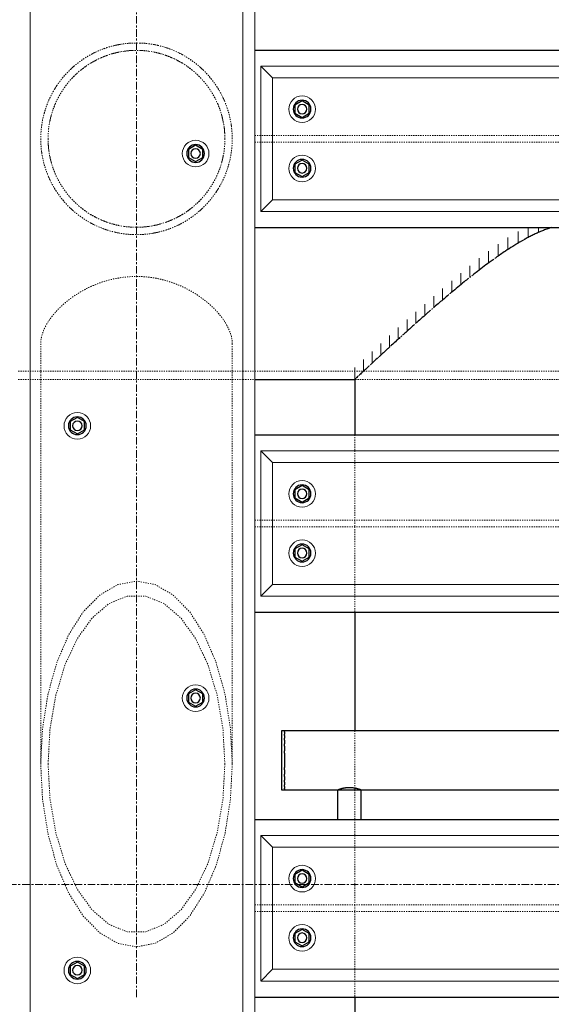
# Model space of a CAD drawing. Header units: millimetres. Extents: x -102180 to -55092, y -1328 to 109139.
# Tile 13 of 42: x -75717 to -74818, y -202 to 1461. Entities that reach past the tile are written whole.
import ezdxf

# ---------------------------------------------------------------- set-up
doc = ezdxf.new("R2010")
doc.units = ezdxf.units.MM
doc.linetypes.add('Grid Line', pattern=[22.225, 12.7, -3.175, 3.175, -3.175])
doc.linetypes.add('XX-HIDDEN', pattern=[4, 2, -2])
for name, color, linetype, lineweight in [('N-CO-BC-BETONVORM-G', 50, 'Continuous', 25), ('N-CO-BC-BETONVORM-G-1', 50, 'XX-HIDDEN', 18), ('N-CO-BC-BETONVORM-GN', 10, 'XX-HIDDEN', 18), ('N-CO-KC-KUNSTSTOFVORM-G', 7, 'Continuous', 13), ('N-CO-SC-STAALVORM-G', 10, 'Continuous', 25), ('X-XX-AL-CONSTRUCTIELIJN-G-2', 7, 'Grid Line', 18), ('X-XX-AL-VERWIJZING-G-1', 7, 'Grid Line', 18), ('X_XX_AL_DETAIL1_G', 7, 'Continuous', 13)]:
    doc.layers.add(name, color=color, linetype=linetype, lineweight=lineweight)

# ---------------------------------------------------------------- blocks, each defined once
blk = doc.blocks.new('GM_Hakorit_3820 - GM_Hakorit_3820-3593615-Section 7')
at = {"layer": 'N-CO-KC-KUNSTSTOFVORM-G'}
for p, q in [((-261027.7, 2684.9), (-261027.7, -1134.9)), ((-261407.7, 2665), (-261407.7, -1115)), ((-261047.7, 2665), (-261047.7, -1115))]:
    blk.add_line(p, q, dxfattribs=at)
for centre, start, end in [((-261127.7, 1235), 90, 270), ((-261127.7, 1235), 270, 90), ((-261327.7, 775), 90, 270), ((-261327.7, 775), 270, 90), ((-261127.7, 315), 90, 270), ((-261127.7, 315), 270, 90), ((-261327.7, -145), 90, 270), ((-261327.7, -145), 270, 90)]:
    blk.add_arc(centre, 22.5, start, end, dxfattribs=at)
blk = doc.blocks.new('GM_Hakorit_1240 - GM_Hakorit_1240-3595698-Section 7')
at = {"layer": 'N-CO-KC-KUNSTSTOFVORM-G'}
for p, q in [((-259937.8, 2683), (-261017.7, 2683)), ((-261017.7, 2683), (-260997.7, 2663)), ((-261017.7, 2437.1), (-261017.7, 2682.9)), ((-259957.7, 2663), (-259937.7, 2683)), ((-259937.7, 2682.9), (-259937.7, 2437.1)), ((-259957.7, 2663), (-260997.7, 2663)), ((-260997.7, 2663), (-260997.7, 2457)), ((-259957.7, 2457), (-259957.7, 2663)), ((-260997.7, 2457), (-261017.7, 2437)), ((-259957.7, 2457), (-260997.7, 2457)), ((-259937.7, 2437), (-259957.7, 2457)), ((-259937.8, 2437), (-261017.7, 2437))]:
    blk.add_line(p, q, dxfattribs=at)
for centre, start, end in [((-260947.7, 2610), 0, 180), ((-260477.7, 2610), 360, 180), ((-260007.7, 2610), 0, 180), ((-260947.7, 2610), 180, 0), ((-260477.7, 2610), 180, 360), ((-260007.7, 2610), 180, 360), ((-260947.7, 2510), 0, 180), ((-260007.7, 2510), 0, 180), ((-260947.7, 2510), 180, 0), ((-260007.7, 2510), 180, 360)]:
    blk.add_arc(centre, 22.5, start, end, dxfattribs=at)
blk = doc.blocks.new('GM_Haalbuis_1000 - GM_Haalbuis_1000-3602095-Section 7')
at = {"layer": 'N-CO-SC-STAALVORM-G'}
for p, q in [((-260977.7, 260), (-260982.7, 260)), ((-260982.7, 260), (-260982.7, 210)), ((-260977.7, 260), (-260977.7, 258.5)), ((-259977.7, 260), (-260977.7, 260)), ((-260977.7, 257.4), (-260977.7, 258.3)), ((-260977.7, 257.4), (-260977.7, 254.2)), ((-260977.7, 251.8), (-260977.7, 254.2)), ((-260977.7, 251.8), (-260977.7, 247.1)), ((-259972.7, 260), (-259977.7, 260)), ((-259977.7, 258.5), (-259977.7, 260)), ((-259977.7, 258.3), (-259977.7, 257.4)), ((-259977.7, 254.2), (-259977.7, 257.4)), ((-259977.7, 254.2), (-259977.7, 251.8)), ((-259977.7, 247.1), (-259977.7, 251.8)), ((-259972.7, 210), (-259972.7, 260)), ((-260977.7, 243.7), (-260977.7, 247.1)), ((-260977.7, 243.7), (-260977.7, 237.6)), ((-260977.7, 233.6), (-260977.7, 237.6)), ((-260977.7, 233.6), (-260977.7, 226)), ((-259977.7, 247.1), (-259977.7, 243.7)), ((-259977.7, 237.6), (-259977.7, 243.7)), ((-259977.7, 237.6), (-259977.7, 233.6)), ((-259977.7, 226), (-259977.7, 233.6)), ((-260977.7, 222.2), (-260977.7, 226)), ((-260977.7, 222.2), (-260977.7, 210)), ((-259977.7, 226), (-259977.7, 222.2)), ((-259977.7, 210), (-259977.7, 222.2)), ((-260982.7, 210), (-260982.7, 160)), ((-260977.7, 210), (-260977.7, 197.9)), ((-259977.7, 197.9), (-259977.7, 210)), ((-259972.7, 160), (-259972.7, 210)), ((-260977.7, 193.8), (-260977.7, 197.9)), ((-260977.7, 193.9), (-260977.7, 186.5)), ((-260977.7, 182.5), (-260977.7, 186.5)), ((-259977.7, 197.9), (-259977.7, 193.8)), ((-259977.7, 186.5), (-259977.7, 193.9)), ((-259977.7, 186.5), (-259977.7, 182.5)), ((-260977.7, 182.5), (-260977.7, 176.4)), ((-260977.7, 173), (-260977.7, 176.4)), ((-260977.7, 173), (-260977.7, 168.3)), ((-260977.7, 165.9), (-260977.7, 168.3)), ((-259977.7, 176.4), (-259977.7, 182.5)), ((-259977.7, 176.4), (-259977.7, 173)), ((-259977.7, 168.3), (-259977.7, 173)), ((-259977.7, 168.3), (-259977.7, 165.9)), ((-260982.7, 160), (-260977.7, 160)), ((-260977.7, 165.9), (-260977.7, 162.7)), ((-260977.7, 161.8), (-260977.7, 162.7)), ((-260977.7, 161.6), (-260977.7, 160)), ((-260977.7, 160), (-259977.7, 160)), ((-260887.7, 160), (-260887.7, 110)), ((-260847.7, 110), (-260847.7, 160)), ((-260107.7, 160), (-260107.7, 110)), ((-260067.7, 110), (-260067.7, 160)), ((-259977.7, 162.7), (-259977.7, 165.9)), ((-259977.7, 162.7), (-259977.7, 161.8)), ((-259977.7, 160), (-259977.7, 161.6)), ((-259977.7, 160), (-259972.7, 160))]:
    blk.add_line(p, q, dxfattribs=at)
for points, knots in [([(-260887.7, 160.1), (-260887.6, 160.1), (-260887.5, 160.2), (-260887, 160.3), (-260886.5, 160.5), (-260885.8, 160.8), (-260885, 161.1), (-260884.2, 161.3), (-260883.5, 161.6), (-260883.2, 161.7), (-260883, 161.7)], [-0.9884505, -0.9884505, -0.9884505, -0.9884505, -0.9444444, -0.9166667, -0.8888889, -0.8611111, -0.8333333, -0.8055556, -0.7916667, -0.7777778, -0.7777778, -0.7777778, -0.7777778]), ([(-260883, 161.7), (-260882.8, 161.8), (-260882.4, 161.9), (-260881.6, 162.1), (-260880.6, 162.5), (-260879.4, 162.8), (-260878.5, 163), (-260877.7, 163.1), (-260877, 163.3), (-260875.9, 163.5), (-260874.6, 163.7), (-260872.9, 163.9), (-260871.2, 164.1), (-260869.4, 164.2), (-260867.7, 164.2), (-260865.9, 164.2), (-260864.2, 164.1), (-260862.5, 163.9), (-260860.8, 163.7), (-260859.4, 163.5), (-260858.4, 163.3), (-260857.6, 163.1), (-260856.9, 163), (-260855.9, 162.8), (-260854.8, 162.5), (-260853.7, 162.1), (-260852.9, 161.9), (-260852.6, 161.8), (-260852.4, 161.7)], [-0.7777778, -0.7777778, -0.7777778, -0.7777778, -0.7638889, -0.75, -0.7222222, -0.6944444, -0.6805556, -0.6666667, -0.6527778, -0.6388889, -0.6111111, -0.5833333, -0.5555556, -0.5277778, -0.5, -0.4722222, -0.4444444, -0.4166667, -0.3888889, -0.3611111, -0.3472222, -0.3333333, -0.3194444, -0.3055556, -0.2777778, -0.25, -0.2361111, -0.2222222, -0.2222222, -0.2222222, -0.2222222]), ([(-260852.4, 161.7), (-260852.2, 161.7), (-260851.8, 161.6), (-260851.1, 161.3), (-260850.4, 161.1), (-260849.6, 160.8), (-260848.9, 160.5), (-260848.4, 160.3), (-260847.9, 160.2), (-260847.7, 160.1), (-260847.7, 160.1)], [-0.2222222, -0.2222222, -0.2222222, -0.2222222, -0.2083333, -0.1944444, -0.1666667, -0.1388889, -0.1111111, -0.0833333, -0.0555556, -0.0115545, -0.0115545, -0.0115545, -0.0115545]), ([(-260107.7, 160.1), (-260107.6, 160.1), (-260107.5, 160.2), (-260107, 160.3), (-260106.5, 160.5), (-260105.8, 160.8), (-260105, 161.1), (-260104.2, 161.3), (-260103.5, 161.6), (-260103.2, 161.7), (-260103, 161.7)], [-0.9884505, -0.9884505, -0.9884505, -0.9884505, -0.9444444, -0.9166667, -0.8888889, -0.8611111, -0.8333333, -0.8055556, -0.7916667, -0.7777778, -0.7777778, -0.7777778, -0.7777778]), ([(-260103, 161.7), (-260102.8, 161.8), (-260102.4, 161.9), (-260101.6, 162.1), (-260100.6, 162.5), (-260099.4, 162.8), (-260098.5, 163), (-260097.7, 163.1), (-260097, 163.3), (-260095.9, 163.5), (-260094.6, 163.7), (-260092.9, 163.9), (-260091.2, 164.1), (-260089.4, 164.2), (-260087.7, 164.2), (-260085.9, 164.2), (-260084.2, 164.1), (-260082.5, 163.9), (-260080.8, 163.7), (-260079.4, 163.5), (-260078.4, 163.3), (-260077.6, 163.1), (-260076.9, 163), (-260075.9, 162.8), (-260074.8, 162.5), (-260073.7, 162.1), (-260072.9, 161.9), (-260072.6, 161.8), (-260072.4, 161.7)], [-0.7777778, -0.7777778, -0.7777778, -0.7777778, -0.7638889, -0.75, -0.7222222, -0.6944444, -0.6805556, -0.6666667, -0.6527778, -0.6388889, -0.6111111, -0.5833333, -0.5555556, -0.5277778, -0.5, -0.4722222, -0.4444444, -0.4166667, -0.3888889, -0.3611111, -0.3472222, -0.3333333, -0.3194444, -0.3055556, -0.2777778, -0.25, -0.2361111, -0.2222222, -0.2222222, -0.2222222, -0.2222222]), ([(-260072.4, 161.7), (-260072.2, 161.7), (-260071.8, 161.6), (-260071.1, 161.3), (-260070.4, 161.1), (-260069.6, 160.8), (-260068.9, 160.5), (-260068.4, 160.3), (-260067.9, 160.2), (-260067.7, 160.1), (-260067.7, 160.1)], [-0.2222222, -0.2222222, -0.2222222, -0.2222222, -0.2083333, -0.1944444, -0.1666667, -0.1388889, -0.1111111, -0.0833333, -0.0555556, -0.0115545, -0.0115545, -0.0115545, -0.0115545])]:
    blk.add_open_spline(points, degree=3, knots=knots, dxfattribs=at)
blk = doc.blocks.new('GM_Bouten_Moeren_Zeskant - M16-3610774-Section 7')
at = {"layer": 'N-CO-SC-STAALVORM-G'}
for p, q in [((-264777.7, 2623.9), (-264789.7, 2616.9)), ((-264789.7, 2616.9), (-264789.7, 2603.1)), ((-264765.7, 2616.9), (-264777.7, 2623.9)), ((-264765.7, 2603.1), (-264765.7, 2616.9)), ((-264789.7, 2603.1), (-264777.7, 2596.1)), ((-264777.7, 2596.1), (-264765.7, 2603.1))]:
    blk.add_line(p, q, dxfattribs=at)
for radius, start, end in [(15, 0, 180), (8, 0, 180), (15, 180, 0), (8, 180, 0)]:
    blk.add_arc((-264777.7, 2610), radius, start, end, dxfattribs=at)
blk = doc.blocks.new('GM_Bouten_Moeren_Zeskant - M16-3699453-Section 7')
at = {"layer": 'N-CO-SC-STAALVORM-G'}
for p, q in [((-259002.7, 2624.1), (-259014.7, 2617.2)), ((-259014.7, 2617.2), (-259014.7, 2603.3)), ((-258990.7, 2617.2), (-259002.7, 2624.1)), ((-258990.7, 2603.3), (-258990.7, 2617.2)), ((-259014.7, 2603.3), (-259002.7, 2596.4)), ((-259002.7, 2596.4), (-258990.7, 2603.3))]:
    blk.add_line(p, q, dxfattribs=at)
for radius, start, end in [(15, 0, 180), (8, 0, 180), (15, 180, 0), (8, 180, 0)]:
    blk.add_arc((-259002.7, 2610.2), radius, start, end, dxfattribs=at)
blk = doc.blocks.new('NLI_Balk_Buis - ø813_14_2-3568875-Section 7')
at = {"layer": 'N-CO-BC-BETONVORM-GN'}
for p, q in [((-261427.7, 867.7), (-261407.8, 867.7)), ((-261407.7, 867.7), (-261389.7, 867.7)), ((-261389.6, 867.7), (-261065.8, 867.7)), ((-261065.7, 867.7), (-261047.8, 867.7)), ((-261047.7, 867.7), (-261027.8, 867.7)), ((-261027.7, 867.7), (-259927.8, 867.7)), ((-261427.7, 853.5), (-261407.8, 853.5)), ((-261407.7, 853.5), (-261389.7, 853.5)), ((-261389.6, 853.5), (-261065.8, 853.5)), ((-261065.7, 853.5), (-261047.8, 853.5)), ((-261047.7, 853.5), (-261027.8, 853.5)), ((-260857.9, 853.5), (-260097.5, 853.5))]:
    blk.add_line(p, q, dxfattribs=at)
at = {"layer": 'N-CO-SC-STAALVORM-G'}
blk.add_line((-261027.7, 853.5), (-260857.9, 853.5), dxfattribs=at)
blk = doc.blocks.new('NLI_Balk_H - HEB300-V9-Section 7')
at = {"layer": 'N-CO-BC-BETONVORM-GN'}
for p, q in [((-267017.7, 1915.5), (-267027.7, 1915.5)), ((-266997.8, 1915.5), (-267017.7, 1915.5)), ((-265957.8, 1915.5), (-266997.7, 1915.5)), ((-265937.8, 1915.5), (-265957.7, 1915.5)), ((-265927.8, 1915.5), (-265937.7, 1915.5)), ((-267017.7, 1904.5), (-267027.7, 1904.5)), ((-266997.8, 1904.5), (-267017.7, 1904.5)), ((-265957.8, 1904.5), (-266997.7, 1904.5)), ((-265937.8, 1904.5), (-265957.7, 1904.5)), ((-265927.8, 1904.5), (-265937.7, 1904.5))]:
    blk.add_line(p, q, dxfattribs=at)

msp = doc.modelspace()

# ---------------------------------------------------------------- linework, layer by layer
at = {"layer": 'N-CO-BC-BETONVORM-GN'}
for p, q in [((-75681.2, 913.8), (-75681.2, 203.7)), ((-75357.3, 203.7), (-75357.3, 913.8)), ((-75150.2, 760), (-75150.2, 733)), ((-75150.2, 733), (-75150.2, 713)), ((-75150.2, 713), (-75150.2, 615.5)), ((-75150.2, 615.5), (-75150.2, 604.5)), ((-75150.2, 604.5), (-75150.2, 507)), ((-75150.2, 507), (-75150.2, 487)), ((-75150.2, 487), (-75150.2, 460)), ((-75150.2, 260), (-75150.2, 163.3)), ((-75150.2, 163.2), (-75150.2, 160.1)), ((-75150.2, 160), (-75150.2, 110)), ((-75150.2, 110), (-75150.2, 83)), ((-75150.2, 83), (-75150.2, 63)), ((-75150.2, 63), (-75150.2, -34.5)), ((-75150.2, -34.5), (-75150.2, -45.5)), ((-75150.2, -45.5), (-75150.2, -143)), ((-75150.2, -143), (-75150.2, -163)), ((-75150.2, -163), (-75150.2, -190))]:
    msp.add_line(p, q, dxfattribs=at)
at = {"layer": 'N-CO-BC-BETONVORM-GN', "flags": 128}
for points in [[(-75681.2, 205.4), (-75678, 264), (-75668.8, 322), (-75653.9, 375.4), (-75633.7, 422.3), (-75609.2, 460.7), (-75581.2, 489.2), (-75550.8, 506.8), (-75519.2, 512.8), (-75487.6, 506.8), (-75457.2, 489.2), (-75429.2, 460.7), (-75404.7, 422.3), (-75384.6, 375.4), (-75369.6, 322), (-75360.4, 264), (-75357.3, 205.4)], [(-75369.8, 203.7), (-75373, 263), (-75382.7, 319.7), (-75398.3, 371.4), (-75419.2, 415.7), (-75444.5, 450.7), (-75473, 475), (-75503.6, 487.3), (-75534.8, 487.3), (-75565.4, 475), (-75593.9, 450.7), (-75619.2, 415.7), (-75640.1, 371.4), (-75655.7, 319.7), (-75665.4, 263), (-75668.7, 203.7)], [(-75357.3, 203.7), (-75360.4, 143.5), (-75369.6, 85.5), (-75384.6, 32.1), (-75404.7, -14.8), (-75429.2, -53.2), (-75457.2, -81.7), (-75487.6, -99.3), (-75519.2, -105.3), (-75550.8, -99.3), (-75581.2, -81.7), (-75609.2, -53.2), (-75633.7, -14.8), (-75653.9, 32.1), (-75668.8, 85.5), (-75678, 143.5), (-75681.2, 203.7)], [(-75668.7, 203.7), (-75665.4, 144.5), (-75655.7, 87.8), (-75640.1, 36.1), (-75619.2, -8.2), (-75593.9, -43.2), (-75565.4, -67.5), (-75534.8, -79.8), (-75503.6, -79.8), (-75473, -67.5), (-75444.5, -43.2), (-75419.2, -8.2), (-75398.3, 36.1), (-75382.7, 87.8), (-75373, 144.5), (-75369.8, 203.7)]]:
    msp.add_lwpolyline(points, dxfattribs=at)
at = {"layer": 'N-CO-BC-BETONVORM-GN'}
for radius, start, end in [(161.9, 0, 180), (149.5, 0, 180), (161.9, 180, 360), (149.5, 180, 360)]:
    msp.add_arc((-75519.2, 1260), radius, start, end, dxfattribs=at)
for points, knots in [([(-75568.8, 1414.2), (-75570.5, 1413.6), (-75573.2, 1412.7), (-75575.9, 1411.7), (-75576.9, 1411.3)], [0.59832258, 0.59832258, 0.59832258, 0.59832258, 0.60869565, 0.6150677, 0.6150677, 0.6150677, 0.6150677]), ([(-75547.6, 1419.4), (-75549.2, 1419.1), (-75552.1, 1418.6), (-75554.8, 1418), (-75556, 1417.7)], [0.55559236, 0.55559236, 0.55559236, 0.55559236, 0.56521739, 0.57236601, 0.57236601, 0.57236601, 0.57236601]), ([(-75525.9, 1421.8), (-75527.4, 1421.8), (-75530.2, 1421.6), (-75533.1, 1421.4), (-75534.5, 1421.2)], [0.51292592, 0.51292592, 0.51292592, 0.51292592, 0.52173913, 0.52971246, 0.52971246, 0.52971246, 0.52971246]), ([(-75504, 1421.2), (-75505.3, 1421.4), (-75508.2, 1421.6), (-75511.1, 1421.8), (-75512.6, 1421.8)], [0.4702859, 0.4702859, 0.4702859, 0.4702859, 0.47826087, 0.48707271, 0.48707271, 0.48707271, 0.48707271]), ([(-75482.4, 1417.7), (-75483.6, 1418), (-75486.4, 1418.6), (-75489.2, 1419.1), (-75490.8, 1419.4)], [0.42763193, 0.42763193, 0.42763193, 0.42763193, 0.43478261, 0.44440644, 0.44440644, 0.44440644, 0.44440644]), ([(-75461.5, 1411.3), (-75462.6, 1411.7), (-75465.2, 1412.7), (-75467.9, 1413.6), (-75469.6, 1414.2)], [0.38492969, 0.38492969, 0.38492969, 0.38492969, 0.39130435, 0.40167638, 0.40167638, 0.40167638, 0.40167638]), ([(-75589, 1406.1), (-75590.7, 1405.3), (-75593.3, 1404.1), (-75595.7, 1402.7), (-75596.6, 1402.3)], [0.6411491, 0.6411491, 0.6411491, 0.6411491, 0.65217391, 0.6578341, 0.6578341, 0.6578341, 0.6578341]), ([(-75441.8, 1402.3), (-75442.7, 1402.7), (-75445.2, 1404.1), (-75447.7, 1405.3), (-75449.4, 1406.1)], [0.34216268, 0.34216268, 0.34216268, 0.34216268, 0.34782609, 0.35884996, 0.35884996, 0.35884996, 0.35884996]), ([(-75625.3, 1382.4), (-75626.8, 1381.1), (-75628.8, 1379.2), (-75630.8, 1377.3), (-75631.4, 1376.8)], [0.72721356, 0.72721356, 0.72721356, 0.72721356, 0.73913043, 0.74350423, 0.74350423, 0.74350423, 0.74350423]), ([(-75608, 1395.5), (-75609.6, 1394.4), (-75611.9, 1392.8), (-75614.2, 1391.2), (-75614.8, 1390.7)], [0.68410204, 0.68410204, 0.68410204, 0.68410204, 0.69565217, 0.7006567, 0.7006567, 0.7006567, 0.7006567]), ([(-75423.6, 1390.7), (-75424.3, 1391.2), (-75426.5, 1392.8), (-75428.8, 1394.4), (-75430.4, 1395.5)], [0.29933944, 0.29933944, 0.29933944, 0.29933944, 0.30434783, 0.31589719, 0.31589719, 0.31589719, 0.31589719]), ([(-75407.1, 1376.8), (-75407.6, 1377.3), (-75409.6, 1379.2), (-75411.6, 1381.1), (-75413.1, 1382.4)], [0.25649133, 0.25649133, 0.25649133, 0.25649133, 0.26086957, 0.27278607, 0.27278607, 0.27278607, 0.27278607]), ([(-75640.8, 1367), (-75642.1, 1365.5), (-75643.8, 1363.5), (-75645.5, 1361.4), (-75645.9, 1360.9)], [0.77052907, 0.77052907, 0.77052907, 0.77052907, 0.7826087, 0.7863334, 0.7863334, 0.7863334, 0.7863334]), ([(-75392.5, 1360.9), (-75392.9, 1361.4), (-75394.6, 1363.5), (-75396.3, 1365.5), (-75397.7, 1367)], [0.21366195, 0.21366195, 0.21366195, 0.21366195, 0.2173913, 0.2294712, 0.2294712, 0.2294712, 0.2294712]), ([(-75654.1, 1349.6), (-75655.2, 1347.9), (-75656.6, 1345.8), (-75657.9, 1343.6), (-75658.2, 1343.2)], [0.81413949, 0.81413949, 0.81413949, 0.81413949, 0.82608696, 0.82910234, 0.82910234, 0.82910234, 0.82910234]), ([(-75380.2, 1343.2), (-75380.5, 1343.6), (-75381.8, 1345.8), (-75383.2, 1347.9), (-75384.3, 1349.6)], [0.17089345, 0.17089345, 0.17089345, 0.17089345, 0.17391304, 0.18586095, 0.18586095, 0.18586095, 0.18586095]), ([(-75665.2, 1330.1), (-75666, 1328.4), (-75667, 1326.3), (-75667.9, 1324.2), (-75668, 1323.9)], [0.85827283, 0.85827283, 0.85827283, 0.85827283, 0.86956522, 0.87178154, 0.87178154, 0.87178154, 0.87178154]), ([(-75370.4, 1323.9), (-75370.5, 1324.2), (-75371.5, 1326.3), (-75372.4, 1328.4), (-75373.2, 1330.2)], [0.12821506, 0.12821506, 0.12821506, 0.12821506, 0.13043478, 0.14172865, 0.14172865, 0.14172865, 0.14172865]), ([(-75363.2, 1303.4), (-75363.2, 1303.6), (-75363.7, 1305.4), (-75364.3, 1307.2), (-75364.8, 1308.7)], [0.08563682, 0.08563682, 0.08563682, 0.08563682, 0.08695652, 0.09642594, 0.09642594, 0.09642594, 0.09642594]), ([(-75675.2, 1216.6), (-75675.2, 1216.4), (-75674.7, 1214.6), (-75674.1, 1212.8), (-75673.7, 1211.3)], [0.0856395, 0.0856395, 0.0856395, 0.0856395, 0.08695652, 0.09642021, 0.09642021, 0.09642021, 0.09642021]), ([(-75668, 1196.1), (-75667.9, 1195.8), (-75667, 1193.7), (-75666, 1191.6), (-75665.2, 1189.9)], [0.12821846, 0.12821846, 0.12821846, 0.12821846, 0.13043478, 0.14172717, 0.14172717, 0.14172717, 0.14172717]), ([(-75373.2, 1189.8), (-75372.4, 1191.6), (-75371.5, 1193.7), (-75370.5, 1195.8), (-75370.4, 1196.1)], [0.85827135, 0.85827135, 0.85827135, 0.85827135, 0.86956522, 0.87178494, 0.87178494, 0.87178494, 0.87178494]), ([(-75658.2, 1176.8), (-75657.9, 1176.4), (-75656.6, 1174.2), (-75655.2, 1172.1), (-75654.1, 1170.4)], [0.17089766, 0.17089766, 0.17089766, 0.17089766, 0.17391304, 0.18586051, 0.18586051, 0.18586051, 0.18586051]), ([(-75384.3, 1170.4), (-75383.2, 1172.1), (-75381.8, 1174.2), (-75380.5, 1176.4), (-75380.2, 1176.8)], [0.81413905, 0.81413905, 0.81413905, 0.81413905, 0.82608696, 0.82910655, 0.82910655, 0.82910655, 0.82910655]), ([(-75645.9, 1159.1), (-75645.5, 1158.6), (-75643.8, 1156.5), (-75642.1, 1154.5), (-75640.8, 1153)], [0.2136666, 0.2136666, 0.2136666, 0.2136666, 0.2173913, 0.22947093, 0.22947093, 0.22947093, 0.22947093]), ([(-75397.7, 1153), (-75396.3, 1154.5), (-75394.6, 1156.5), (-75392.9, 1158.6), (-75392.5, 1159.1)], [0.7705288, 0.7705288, 0.7705288, 0.7705288, 0.7826087, 0.78633805, 0.78633805, 0.78633805, 0.78633805]), ([(-75631.4, 1143.2), (-75630.8, 1142.7), (-75628.8, 1140.8), (-75626.8, 1138.9), (-75625.3, 1137.6)], [0.25649577, 0.25649577, 0.25649577, 0.25649577, 0.26086957, 0.27278644, 0.27278644, 0.27278644, 0.27278644]), ([(-75413.1, 1137.6), (-75411.6, 1138.9), (-75409.6, 1140.8), (-75407.6, 1142.7), (-75407.1, 1143.2)], [0.72721393, 0.72721393, 0.72721393, 0.72721393, 0.73913043, 0.74350867, 0.74350867, 0.74350867, 0.74350867]), ([(-75614.8, 1129.3), (-75614.2, 1128.8), (-75611.9, 1127.2), (-75609.6, 1125.6), (-75608, 1124.5)], [0.2993433, 0.2993433, 0.2993433, 0.2993433, 0.30434783, 0.31589796, 0.31589796, 0.31589796, 0.31589796]), ([(-75596.6, 1117.7), (-75595.7, 1117.3), (-75593.3, 1115.9), (-75590.7, 1114.7), (-75589, 1113.9)], [0.3421659, 0.3421659, 0.3421659, 0.3421659, 0.34782609, 0.3588509, 0.3588509, 0.3588509, 0.3588509]), ([(-75449.4, 1113.9), (-75447.7, 1114.7), (-75445.2, 1115.9), (-75442.7, 1117.3), (-75441.8, 1117.7)], [0.64115004, 0.64115004, 0.64115004, 0.64115004, 0.65217391, 0.65783732, 0.65783732, 0.65783732, 0.65783732]), ([(-75430.4, 1124.5), (-75428.8, 1125.6), (-75426.5, 1127.2), (-75424.3, 1128.8), (-75423.6, 1129.3)], [0.68410281, 0.68410281, 0.68410281, 0.68410281, 0.69565217, 0.70066056, 0.70066056, 0.70066056, 0.70066056]), ([(-75576.9, 1108.7), (-75575.9, 1108.3), (-75573.2, 1107.3), (-75570.5, 1106.4), (-75568.8, 1105.8)], [0.3849323, 0.3849323, 0.3849323, 0.3849323, 0.39130435, 0.40167742, 0.40167742, 0.40167742, 0.40167742]), ([(-75556, 1102.3), (-75554.8, 1102), (-75552.1, 1101.4), (-75549.2, 1100.9), (-75547.6, 1100.6)], [0.42763399, 0.42763399, 0.42763399, 0.42763399, 0.43478261, 0.44440764, 0.44440764, 0.44440764, 0.44440764]), ([(-75534.5, 1098.8), (-75533.1, 1098.6), (-75530.2, 1098.4), (-75527.4, 1098.2), (-75525.9, 1098.2)], [0.47028754, 0.47028754, 0.47028754, 0.47028754, 0.47826087, 0.48707408, 0.48707408, 0.48707408, 0.48707408]), ([(-75512.6, 1098.2), (-75511.1, 1098.2), (-75508.2, 1098.4), (-75505.3, 1098.6), (-75504, 1098.8)], [0.51292729, 0.51292729, 0.51292729, 0.51292729, 0.52173913, 0.5297141, 0.5297141, 0.5297141, 0.5297141]), ([(-75490.8, 1100.6), (-75489.2, 1100.9), (-75486.4, 1101.4), (-75483.6, 1102), (-75482.4, 1102.3)], [0.55559356, 0.55559356, 0.55559356, 0.55559356, 0.56521739, 0.57236807, 0.57236807, 0.57236807, 0.57236807]), ([(-75469.6, 1105.8), (-75467.9, 1106.4), (-75465.2, 1107.3), (-75462.6, 1108.3), (-75461.5, 1108.7)], [0.59832362, 0.59832362, 0.59832362, 0.59832362, 0.60869565, 0.61507031, 0.61507031, 0.61507031, 0.61507031]), ([(-75357.3, 913.8), (-75357.3, 921.6), (-75360.4, 934.4), (-75370.4, 952.3), (-75380.6, 965.7), (-75393.3, 978.7), (-75408.3, 991), (-75425.3, 1002.1), (-75444.1, 1011.7), (-75464.4, 1019.4), (-75485.8, 1024.7), (-75508, 1027.5), (-75530.4, 1027.5), (-75552.6, 1024.7), (-75574, 1019.4), (-75594.3, 1011.7), (-75613.1, 1002.1), (-75630.1, 991), (-75645.1, 978.7), (-75657.8, 965.7), (-75669.7, 950), (-75678.8, 932.2), (-75681.2, 919.7), (-75681.2, 913.8)], [0, 0, 0, 0, 0.086957, 0.130435, 0.173913, 0.217391, 0.26087, 0.304348, 0.347826, 0.391304, 0.434783, 0.478261, 0.521739, 0.565217, 0.608696, 0.652174, 0.695652, 0.73913, 0.782609, 0.826087, 0.869565, 0.934783, 1, 1, 1, 1])]:
    msp.add_open_spline(points, degree=3, knots=knots, dxfattribs=at)
for points in [[(-75578.7, 1397.1), (-75575.6, 1398.5), (-75572.4, 1399.7), (-75569.2, 1400.9)], [(-75559.4, 1403.9), (-75556, 1404.9), (-75552.5, 1405.7), (-75549, 1406.4)], [(-75539.3, 1408.1), (-75535.2, 1408.7), (-75531, 1409), (-75526.8, 1409.3)], [(-75511.6, 1409.3), (-75507.4, 1409), (-75503.2, 1408.7), (-75499.1, 1408.1)], [(-75489.4, 1406.4), (-75485.9, 1405.7), (-75482.4, 1404.9), (-75479, 1403.9)], [(-75469.3, 1400.9), (-75466, 1399.7), (-75462.8, 1398.5), (-75459.7, 1397.1)], [(-75613.4, 1376), (-75610.9, 1378.1), (-75608.2, 1380.1), (-75605.5, 1382)], [(-75596.8, 1387.7), (-75593.9, 1389.5), (-75591, 1391.1), (-75588.1, 1392.6)], [(-75450.4, 1392.6), (-75447.4, 1391.1), (-75444.5, 1389.5), (-75441.6, 1387.7)], [(-75432.9, 1382), (-75430.2, 1380.1), (-75427.5, 1378.1), (-75425, 1376)], [(-75628.3, 1362.1), (-75626.1, 1364.5), (-75623.7, 1366.9), (-75621.3, 1369.1)], [(-75417.1, 1369.1), (-75414.7, 1366.9), (-75412.4, 1364.5), (-75410.1, 1362.1)], [(-75641.2, 1346.3), (-75639.3, 1349), (-75637.3, 1351.7), (-75635.2, 1354.3)], [(-75403.2, 1354.3), (-75401.1, 1351.7), (-75399.1, 1349), (-75397.2, 1346.3)], [(-75651.9, 1328.9), (-75650.3, 1331.8), (-75648.7, 1334.8), (-75646.9, 1337.6)], [(-75391.5, 1337.6), (-75389.8, 1334.8), (-75388.1, 1331.8), (-75386.6, 1328.9)], [(-75660.1, 1309.9), (-75658.9, 1313.2), (-75657.7, 1316.4), (-75656.3, 1319.5)], [(-75382.1, 1319.5), (-75380.8, 1316.4), (-75379.5, 1313.2), (-75378.3, 1309.9)], [(-75673.7, 1308.7), (-75674.2, 1306.9), (-75674.7, 1305.2), (-75675.2, 1303.4)], [(-75665.7, 1289.8), (-75664.9, 1293.3), (-75664.1, 1296.8), (-75663.1, 1300.2)], [(-75375.3, 1300.2), (-75374.3, 1296.8), (-75373.5, 1293.3), (-75372.8, 1289.8)], [(-75679.3, 1284.3), (-75679.4, 1283.6), (-75679.5, 1282.8), (-75679.6, 1282.1)], [(-75358.8, 1282.1), (-75358.9, 1282.9), (-75359, 1283.6), (-75359.1, 1284.3)], [(-75668.5, 1267.6), (-75668.3, 1271.8), (-75667.9, 1276), (-75667.3, 1280.1)], [(-75371.1, 1280.1), (-75370.6, 1276), (-75370.2, 1271.8), (-75369.9, 1267.6)], [(-75667.3, 1239.9), (-75667.9, 1244), (-75668.3, 1248.2), (-75668.5, 1252.4)], [(-75370, 1252.4), (-75370.2, 1248.2), (-75370.6, 1244), (-75371.1, 1239.9)], [(-75679.6, 1237.9), (-75679.5, 1237.2), (-75679.4, 1236.4), (-75679.3, 1235.7)], [(-75359.1, 1235.7), (-75359, 1236.4), (-75358.9, 1237.1), (-75358.8, 1237.9)], [(-75663.1, 1219.8), (-75664.1, 1223.2), (-75664.9, 1226.7), (-75665.7, 1230.2)], [(-75372.8, 1230.2), (-75373.5, 1226.7), (-75374.3, 1223.2), (-75375.3, 1219.8)], [(-75364.8, 1211.3), (-75364.2, 1213), (-75363.7, 1214.8), (-75363.2, 1216.6)], [(-75656.3, 1200.5), (-75657.7, 1203.6), (-75658.9, 1206.8), (-75660.1, 1210.1)], [(-75378.3, 1210.1), (-75379.5, 1206.8), (-75380.8, 1203.6), (-75382.1, 1200.5)], [(-75646.9, 1182.4), (-75648.7, 1185.2), (-75650.3, 1188.2), (-75651.9, 1191.1)], [(-75386.6, 1191.1), (-75388.1, 1188.2), (-75389.8, 1185.2), (-75391.5, 1182.4)], [(-75635.2, 1165.7), (-75637.3, 1168.3), (-75639.3, 1171), (-75641.2, 1173.7)], [(-75397.2, 1173.7), (-75399.1, 1171), (-75401.1, 1168.3), (-75403.2, 1165.7)], [(-75621.3, 1150.9), (-75623.7, 1153.1), (-75626.1, 1155.5), (-75628.3, 1157.9)], [(-75410.1, 1157.9), (-75412.4, 1155.5), (-75414.7, 1153.1), (-75417.1, 1150.9)], [(-75605.5, 1138), (-75608.2, 1139.9), (-75610.9, 1141.9), (-75613.4, 1144)], [(-75588.1, 1127.4), (-75591, 1128.9), (-75593.9, 1130.5), (-75596.8, 1132.3)], [(-75441.6, 1132.3), (-75444.5, 1130.5), (-75447.4, 1128.9), (-75450.4, 1127.4)], [(-75425, 1144), (-75427.5, 1141.9), (-75430.2, 1139.9), (-75432.9, 1138)], [(-75569.2, 1119.1), (-75572.4, 1120.3), (-75575.6, 1121.5), (-75578.7, 1122.9)], [(-75549, 1113.6), (-75552.5, 1114.3), (-75556, 1115.1), (-75559.4, 1116.1)], [(-75479, 1116.1), (-75482.4, 1115.1), (-75485.9, 1114.3), (-75489.4, 1113.6)], [(-75459.7, 1122.9), (-75462.8, 1121.5), (-75466, 1120.3), (-75469.3, 1119.1)], [(-75526.8, 1110.7), (-75531, 1111), (-75535.2, 1111.3), (-75539.3, 1111.9)], [(-75499.1, 1111.9), (-75503.2, 1111.3), (-75507.4, 1111), (-75511.6, 1110.7)], [(-74863.9, 1089.5), (-74864.6, 1089.1), (-74865.3, 1088.8), (-74866, 1088.4)], [(-74911.7, 1059), (-74913.2, 1057.9), (-74914.8, 1056.8), (-74916.3, 1055.7)], [(-74950.9, 1029.6), (-74953.1, 1027.8), (-74955.3, 1026.1), (-74957.5, 1024.3)], [(-74987.8, 999.5), (-74989, 998.5), (-74990.2, 997.5), (-74991.4, 996.5)], [(-75015.5, 975.8), (-75017.6, 974), (-75019.7, 972.2), (-75021.8, 970.3)], [(-75046, 949.1), (-75047, 948.2), (-75048, 947.3), (-75048.9, 946.4)], [(-75067.7, 929.6), (-75069.7, 927.8), (-75071.7, 926), (-75073.7, 924.2)], [(-75088.1, 911.1), (-75089.6, 909.6), (-75091.2, 908.2), (-75092.7, 906.8)], [(-75108.9, 891.9), (-75109.7, 891.2), (-75110.6, 890.4), (-75111.4, 889.6)], [(-75135.3, 867.4), (-75135.9, 866.9), (-75136.5, 866.3), (-75137, 865.8)], [(-75133.6, 869.1), (-75134.1, 868.5), (-75134.7, 868), (-75135.2, 867.5)], [(-75122.5, 879.4), (-75123.9, 878.1), (-75125.3, 876.8), (-75126.6, 875.6)], [(-75147.7, 855.9), (-75148, 855.5), (-75148.4, 855.2), (-75148.7, 854.9)], [(-75142, 861.2), (-75142.8, 860.4), (-75143.6, 859.7), (-75144.3, 859)]]:
    msp.add_open_spline(points, degree=3, dxfattribs=at)
at = {"layer": 'N-CO-SC-STAALVORM-G'}
for p, q in [((-75319.2, 1410), (-74219.3, 1410)), ((-75319.2, 1110), (-74219.3, 1110)), ((-75150.2, 853.5), (-75150.2, 760)), ((-75319.2, 760), (-74219.3, 760)), ((-75319.2, 460), (-74219.3, 460)), ((-75150.2, 460), (-75150.2, 260)), ((-75319.2, 110), (-74219.3, 110)), ((-75319.2, -190), (-74219.2, -190)), ((-75150.2, -190), (-75150.2, -1327.7))]:
    msp.add_line(p, q, dxfattribs=at)
for points, knots in [([(-74817.9, 1110.2), (-74819.3, 1109.7), (-74823.1, 1108.4), (-74829.3, 1106.1), (-74836.4, 1103.2), (-74843.3, 1100.1), (-74850.2, 1096.9), (-74856.9, 1093.4), (-74861.5, 1090.9), (-74863.8, 1089.6), (-74863.9, 1089.6)], [0.53738254, 0.53738254, 0.53738254, 0.53738254, 0.54069767, 0.54651163, 0.55232558, 0.55813953, 0.56395349, 0.56976744, 0.5755814, 0.57586126, 0.57586126, 0.57586126, 0.57586126]), ([(-74866.1, 1088.3), (-74867.4, 1087.6), (-74871, 1085.6), (-74876.6, 1082.2), (-74885.1, 1077), (-74896.9, 1069.3), (-74906.3, 1062.8), (-74911.7, 1059.1)], [0.57778753, 0.57778753, 0.57778753, 0.57778753, 0.58139535, 0.5872093, 0.59302326, 0.60465116, 0.62009237, 0.62009237, 0.62009237, 0.62009237]), ([(-74916.4, 1055.7), (-74917.5, 1054.9), (-74926.5, 1048.4), (-74938, 1039.7), (-74948.2, 1031.7), (-74950.8, 1029.6)], [0.62469617, 0.62469617, 0.62469617, 0.62469617, 0.62790698, 0.65116279, 0.65946535, 0.65946535, 0.65946535, 0.65946535]), ([(-74957.6, 1024.3), (-74960.1, 1022.3), (-74969.9, 1014.4), (-74979.9, 1006.1), (-74987.3, 999.9), (-74987.8, 999.5)], [0.66651118, 0.66651118, 0.66651118, 0.66651118, 0.6744186, 0.69767442, 0.69926302, 0.69926302, 0.69926302, 0.69926302]), ([(-74991.4, 996.4), (-74996.7, 992), (-75004.8, 985.1), (-75012.7, 978.3), (-75015.5, 975.9)], [0.7032992, 0.7032992, 0.7032992, 0.7032992, 0.72093023, 0.73099452, 0.73099452, 0.73099452, 0.73099452]), ([(-75021.9, 970.3), (-75023.4, 969), (-75031.4, 962), (-75039.4, 954.9), (-75045.7, 949.3), (-75045.9, 949.1)], [0.7385656, 0.7385656, 0.7385656, 0.7385656, 0.74418605, 0.76744186, 0.76840331, 0.76840331, 0.76840331, 0.76840331]), ([(-75049, 946.4), (-75053.7, 942.2), (-75060, 936.5), (-75066, 931.1), (-75067.6, 929.6)], [0.77229366, 0.77229366, 0.77229366, 0.77229366, 0.79069767, 0.79725959, 0.79725959, 0.79725959, 0.79725959]), ([(-75073.7, 924.1), (-75075.6, 922.4), (-75080.5, 918), (-75085.2, 913.7), (-75088, 911.1)], [0.80579693, 0.80579693, 0.80579693, 0.80579693, 0.81395349, 0.82697559, 0.82697559, 0.82697559, 0.82697559]), ([(-75092.7, 906.8), (-75093.4, 906.2), (-75098.8, 901.2), (-75104.2, 896.3), (-75108.7, 892.1), (-75108.9, 892)], [0.83429692, 0.83429692, 0.83429692, 0.83429692, 0.8372093, 0.86046512, 0.86137941, 0.86137941, 0.86137941, 0.86137941]), ([(-75111.4, 889.6), (-75114.6, 886.7), (-75118.3, 883.2), (-75121.8, 880), (-75122.5, 879.4)], [0.86602405, 0.86602405, 0.86602405, 0.86602405, 0.88372093, 0.88780812, 0.88780812, 0.88780812, 0.88780812]), ([(-75137, 865.8), (-75137.8, 865.1), (-75139.5, 863.5), (-75141.1, 862), (-75142, 861.2)], [0.92370371, 0.92370371, 0.92370371, 0.92370371, 0.93023256, 0.94002773, 0.94002773, 0.94002773, 0.94002773]), ([(-75126.6, 875.6), (-75128.1, 874.2), (-75130.5, 872), (-75132.7, 869.9), (-75133.5, 869.1)], [0.89686371, 0.89686371, 0.89686371, 0.89686371, 0.90697674, 0.91394243, 0.91394243, 0.91394243, 0.91394243]), ([(-75148.7, 854.9), (-75148.8, 854.8), (-75149.7, 853.9), (-75150.2, 853.5), (-75150.2, 853.5)], [0.97426193, 0.97426193, 0.97426193, 0.97426193, 0.97674419, 1, 1, 1, 1]), ([(-75144.4, 859), (-75144.7, 858.7), (-75145.9, 857.5), (-75147, 856.5), (-75147.7, 855.9)], [0.94952085, 0.94952085, 0.94952085, 0.94952085, 0.95348837, 0.96678442, 0.96678442, 0.96678442, 0.96678442])]:
    msp.add_open_spline(points, degree=3, knots=knots, dxfattribs=at)
at = {"layer": 'X-XX-AL-CONSTRUCTIELIJN-G-2'}
msp.add_line((-75519.2, -190), (-75519.2, 2710), dxfattribs=at)
at = {"layer": 'X-XX-AL-VERWIJZING-G-1'}
msp.add_line((-83580.3, 0), (-71951.2, 0), dxfattribs=at)
at = {"layer": 'X_XX_AL_DETAIL1_G'}
for p, q in [((-74874, 1083.4), (-74874, 1103.4)), ((-74856.7, 1093.4), (-74856.7, 1110)), ((-74839.3, 1101.7), (-74839.3, 1110)), ((-74907.7, 1062), (-74907.7, 1082)), ((-74891.3, 1073.4), (-74891.3, 1093.4)), ((-74923.9, 1050.2), (-74923.9, 1070.2)), ((-74939.8, 1038.2), (-74939.8, 1058.2)), ((-74970.9, 1013), (-74970.9, 1033)), ((-74955.4, 1025.6), (-74955.4, 1045.6)), ((-74986.2, 1000.1), (-74986.2, 1020.1)), ((-75001.6, 987.3), (-75001.6, 1007.3)), ((-75016.7, 974.2), (-75016.7, 994.2)), ((-75046.7, 947.7), (-75046.7, 967.7)), ((-75031.7, 960.9), (-75031.7, 980.9)), ((-75061.7, 934.6), (-75061.7, 954.6)), ((-75076.8, 921.4), (-75076.8, 941.4)), ((-75091.5, 907.8), (-75091.5, 927.8)), ((-75120.9, 880.7), (-75120.9, 900.7)), ((-75106.2, 894.3), (-75106.2, 914.3)), ((-75135.6, 867.1), (-75135.6, 887.1)), ((-75150.2, 853.5), (-75150.2, 873.5))]:
    msp.add_line(p, q, dxfattribs=at)

# ---------------------------------------------------------------- block references
at = {"layer": 'N-CO-BC-BETONVORM-G'}
for name, p in [('GM_Hakorit_3820 - GM_Hakorit_3820-3593615-Section 7', (185708.5, 0)), ('GM_Hakorit_1240 - GM_Hakorit_1240-3595698-Section 7', (185708.5, -1300)), ('GM_Bouten_Moeren_Zeskant - M16-3610774-Section 7', (189538.5, -1299.8)), ('GM_Bouten_Moeren_Zeskant - M16-3699453-Section 7', (183583.5, -1375)), ('GM_Bouten_Moeren_Zeskant - M16-3610774-Section 7', (189538.5, -1399.8)), ('GM_Bouten_Moeren_Zeskant - M16-3699453-Section 7', (183383.5, -1835)), ('GM_Hakorit_1240 - GM_Hakorit_1240-3595698-Section 7', (185708.5, -1950)), ('GM_Bouten_Moeren_Zeskant - M16-3610774-Section 7', (189538.5, -1949.8)), ('GM_Bouten_Moeren_Zeskant - M16-3610774-Section 7', (189538.5, -2049.8)), ('GM_Bouten_Moeren_Zeskant - M16-3699453-Section 7', (183583.5, -2295)), ('GM_Haalbuis_1000 - GM_Haalbuis_1000-3602095-Section 7', (185708.5, 0)), ('GM_Hakorit_1240 - GM_Hakorit_1240-3595698-Section 7', (185708.5, -2600)), ('GM_Bouten_Moeren_Zeskant - M16-3610774-Section 7', (189538.5, -2599.8)), ('GM_Bouten_Moeren_Zeskant - M16-3610774-Section 7', (189538.5, -2699.8)), ('GM_Bouten_Moeren_Zeskant - M16-3699453-Section 7', (183383.5, -2755))]:
    msp.add_blockref(name, p, dxfattribs=at)
at = {"layer": 'N-CO-BC-BETONVORM-G-1'}
for name, p in [('NLI_Balk_Buis - ø813_14_2-3568875-Section 7', (185708.5, 0)), ('NLI_Balk_H - HEB300-V9-Section 7', (191708.5, -650)), ('NLI_Balk_H - HEB300-V9-Section 7', (191708.5, -1300)), ('NLI_Balk_H - HEB300-V9-Section 7', (191708.5, -1950))]:
    msp.add_blockref(name, p, dxfattribs=at)

doc.saveas('drawing.dxf')
